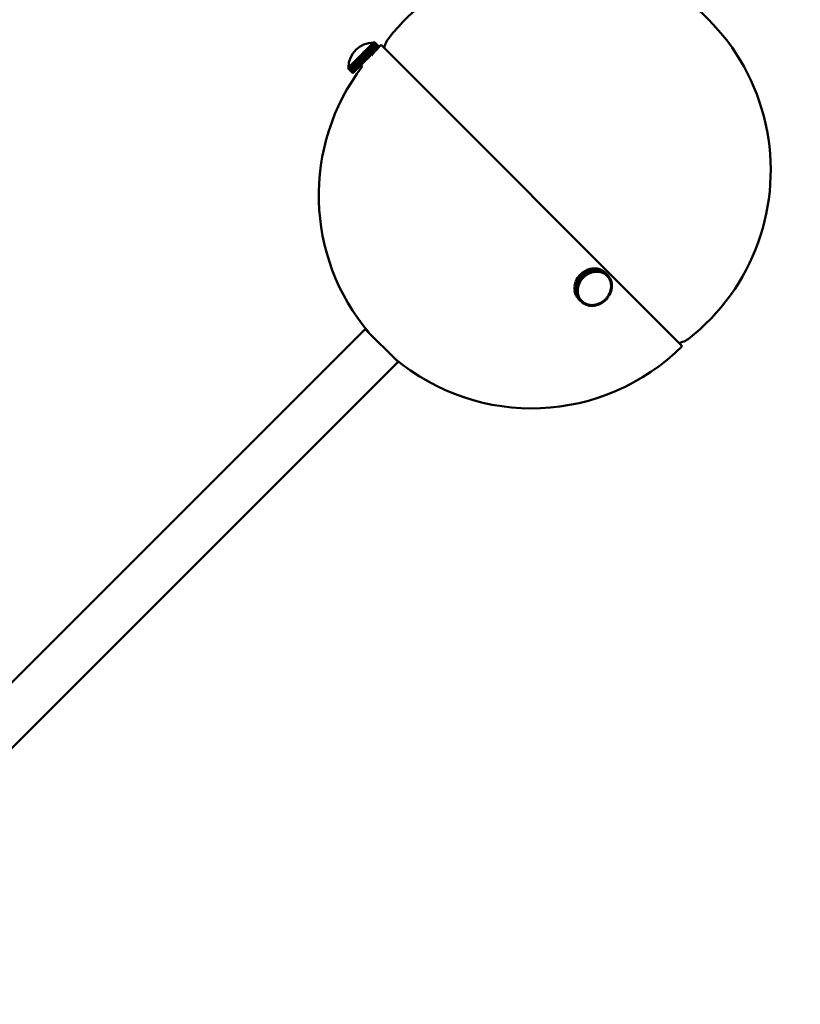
# Model space of a CAD drawing. Header units: millimetres. Extents: x 381 to 3103, y 17 to 2472.
# Tile 14 of 36: x 1024 to 1243, y 789 to 1066. Entities that reach past the tile are written whole.
import ezdxf

# ---------------------------------------------------------------- set-up
doc = ezdxf.new("R2010")
doc.units = ezdxf.units.MM
doc.header["$LTSCALE"] = 12
doc.layers.add('Widoczne (ISO)', color=7, linetype='Continuous', lineweight=50)
doc.layers.add('Wymiar (ISO)', color=7, linetype='Continuous', lineweight=18)
doc.styles.add('Tekst notatki (ISO)', font='tahoma.ttf')
doc.dimstyles.new('Domyślne (ISO)', dxfattribs={"dimscale": 12, "dimtxt": 3, "dimasz": 3, "dimexe": 3.175, "dimexo": 0, "dimgap": 0.762, "dimtad": 1, "dimdec": 1, "dimlfac": 0.03937, "dimrnd": 1e-08, "dimzin": 0, "dimdsep": 46, "dimtxsty": 'Tekst notatki (ISO)', "dimblk": 'Filled-1', "dimcen": 0.09, "dimdle": 10, "dimse1": 1, "dimse2": 1, "dimclrd": 256, "dimclre": 256, "dimclrt": 256, "dimadec": 0, "dimazin": 0, "dimtfac": 0.666667, "dimtmove": 0, "dimatfit": 3, "dimfxl": 1, "dimtolj": 1, "dimlwd": 15, "dimlwe": 15, "dimarcsym": 0})

# ---------------------------------------------------------------- blocks, each defined once
blk = doc.blocks.new('Filled-1')
at = {"color": 0}
for p, q in [((0, 0), (-1, 0.25)), ((-1, 0.25), (-1, -0.25)), ((-1, 0), (0, 0)), ((-1, -0.25), (0, 0))]:
    blk.add_line(p, q, dxfattribs=at)
at = {"color": 0, "flags": 128}
blk.add_lwpolyline([(-1, -0.25), (0, 0), (-1, 0.25), (-1, -0.25)], dxfattribs=at)
at = {"color": 0}
blk.add_solid([(-1, -0.25), (0, 0), (-1, 0.25), (-1, -0.25)], dxfattribs=at)
blk = doc.blocks.new('*D9')
at = {"layer": 'Defpoints', "color": 0, "transparency": 16777216}
for p in [(925.71, 1346.51), (1573.16, 1346.51), (870.71, 230.38)]:
    blk.add_point(p, dxfattribs=at)
at = {"layer": 'Wymiar (ISO)', "lineweight": 15, "transparency": 16777216}
blk.add_line((1573.16, 266.38), (1573.16, 1310.51), dxfattribs=at)
at = {"layer": 'Wymiar (ISO)', "lineweight": 15, "transparency": 16777216, "xscale": 36, "yscale": 36, "zscale": 36}
for p, rotation in [((1573.16, 1346.51), 90), ((1573.16, 230.38), 270)]:
    blk.add_blockref('Filled-1', p, dxfattribs=dict(at, rotation=rotation))
at = {"layer": 'Wymiar (ISO)', "lineweight": 18, "transparency": 16777216, "insert": (1465.84, 689.34), "char_height": 36, "attachment_point": 1, "rotation": 90, "style": 'Tekst notatki (ISO)'}
blk.add_mtext('\\A1;43.9\\P1116 mm', dxfattribs=at)
blk = doc.blocks.new('*D10')
at = {"layer": 'Defpoints', "color": 0, "transparency": 16777216}
for p in [(925.71, 1496.51), (1573.16, 1496.51), (870.71, 230.38)]:
    blk.add_point(p, dxfattribs=at)
at = {"layer": 'Wymiar (ISO)', "lineweight": 15, "transparency": 16777216}
for p, q in [((1573.16, 1496.51), (1573.16, 1749)), ((1573.16, 266.38), (1573.16, 1460.51))]:
    blk.add_line(p, q, dxfattribs=at)
at = {"layer": 'Wymiar (ISO)', "lineweight": 15, "transparency": 16777216, "xscale": 36, "yscale": 36, "zscale": 36}
for p, rotation in [((1573.16, 1496.51), 90), ((1573.16, 230.38), 270)]:
    blk.add_blockref('Filled-1', p, dxfattribs=dict(at, rotation=rotation))
at = {"layer": 'Wymiar (ISO)', "lineweight": 18, "transparency": 16777216, "insert": (1465.7, 1541.65), "char_height": 36, "attachment_point": 1, "rotation": 90, "style": 'Tekst notatki (ISO)'}
blk.add_mtext('\\A1;49.8\\P1266 mm', dxfattribs=at)
blk = doc.blocks.new('*D11')
at = {"layer": 'Defpoints', "color": 0, "transparency": 16777216}
for p in [(925.71, 1796.51), (1573.16, 1796.51), (870.71, 230.38)]:
    blk.add_point(p, dxfattribs=at)
at = {"layer": 'Wymiar (ISO)', "lineweight": 15, "transparency": 16777216}
for p, q in [((1573.16, 1796.51), (1573.16, 2049)), ((1573.16, 266.38), (1573.16, 1760.51))]:
    blk.add_line(p, q, dxfattribs=at)
at = {"layer": 'Wymiar (ISO)', "lineweight": 15, "transparency": 16777216, "xscale": 36, "yscale": 36, "zscale": 36}
for p, rotation in [((1573.16, 1796.51), 90), ((1573.16, 230.38), 270)]:
    blk.add_blockref('Filled-1', p, dxfattribs=dict(at, rotation=rotation))
at = {"layer": 'Wymiar (ISO)', "lineweight": 18, "transparency": 16777216, "insert": (1465.92, 1841.65), "char_height": 36, "attachment_point": 1, "rotation": 90, "style": 'Tekst notatki (ISO)'}
blk.add_mtext('\\A1;61.7\\P1566 mm', dxfattribs=at)
blk = doc.blocks.new('*D12')
at = {"layer": 'Defpoints', "color": 0, "transparency": 16777216}
for p in [(925.71, 2246.01), (1573.16, 2246.01), (870.71, 230.38)]:
    blk.add_point(p, dxfattribs=at)
at = {"layer": 'Wymiar (ISO)', "lineweight": 15, "transparency": 16777216}
blk.add_line((1573.16, 266.38), (1573.16, 2210.01), dxfattribs=at)
at = {"layer": 'Wymiar (ISO)', "lineweight": 15, "transparency": 16777216, "xscale": 36, "yscale": 36, "zscale": 36}
for p, rotation in [((1573.16, 2246.01), 90), ((1573.16, 230.38), 270)]:
    blk.add_blockref('Filled-1', p, dxfattribs=dict(at, rotation=rotation))
at = {"layer": 'Wymiar (ISO)', "lineweight": 18, "transparency": 16777216, "insert": (1465.79, 2138.24), "char_height": 36, "attachment_point": 1, "rotation": 90, "style": 'Tekst notatki (ISO)'}
blk.add_mtext('\\A1;79.4\\P2016 mm', dxfattribs=at)

msp = doc.modelspace()

# ---------------------------------------------------------------- linework, layer by layer
at = {"layer": 'Widoczne (ISO)'}
for p, q in [((1122.06, 1058.4), (1121.81, 1058.15)), ((1122.06, 1058.4), (1122.09, 1058.42)), ((1123.48, 1056.98), (1122.06, 1058.4)), ((1122.31, 1058.64), (1122.09, 1058.42)), ((1122.09, 1058.42), (1123.5, 1057.01)), ((1122.31, 1058.64), (1122.33, 1058.66)), ((1123.72, 1057.23), (1122.31, 1058.64)), ((1122.52, 1058.86), (1122.33, 1058.66)), ((1122.33, 1058.66), (1123.75, 1057.25)), ((1122.52, 1058.86), (1122.54, 1058.87)), ((1123.94, 1057.44), (1122.52, 1058.86)), ((1122.7, 1059.04), (1122.54, 1058.87)), ((1122.54, 1058.87), (1123.96, 1057.46)), ((1122.7, 1059.04), (1122.72, 1059.05)), ((1124.12, 1057.62), (1122.7, 1059.04)), ((1122.84, 1059.18), (1122.72, 1059.05)), ((1122.72, 1059.05), (1124.13, 1057.64)), ((1122.84, 1059.18), (1122.86, 1059.19)), ((1124.26, 1057.76), (1122.84, 1059.18)), ((1122.95, 1059.28), (1122.86, 1059.19)), ((1122.86, 1059.19), (1124.27, 1057.77)), ((1123.01, 1059.34), (1122.95, 1059.29)), ((1122.95, 1059.29), (1124.37, 1057.87)), ((1122.95, 1059.28), (1122.95, 1059.29)), ((1124.36, 1057.87), (1122.95, 1059.28)), ((1123.03, 1059.37), (1123.01, 1059.35)), ((1123.01, 1059.35), (1124.43, 1057.93)), ((1123.01, 1059.34), (1123.01, 1059.35)), ((1124.42, 1057.93), (1123.01, 1059.34)), ((1124.45, 1057.95), (1123.03, 1059.37)), ((1123.03, 1059.37), (1124.45, 1057.95)), ((1123.03, 1059.37), (1123.03, 1059.37)), ((1209.47, 973.98), (1124.97, 1058.48)), ((1125.82, 1057.63), (1126.11, 1058.57)), ((1119.29, 1055.63), (1118.94, 1055.27)), ((1119.3, 1055.64), (1119.29, 1055.63)), ((1120.71, 1054.21), (1119.29, 1055.63)), ((1119.3, 1055.64), (1119.32, 1055.65)), ((1120.72, 1054.22), (1119.3, 1055.64)), ((1119.32, 1055.65), (1119.33, 1055.66)), ((1119.32, 1055.65), (1120.73, 1054.24)), ((1119.68, 1056.02), (1119.33, 1055.66)), ((1119.33, 1055.66), (1120.74, 1054.25)), ((1121.1, 1054.6), (1119.68, 1056.02)), ((1119.68, 1056.02), (1119.69, 1056.02)), ((1119.69, 1056.02), (1119.72, 1056.05)), ((1119.69, 1056.02), (1121.1, 1054.61)), ((1120.07, 1056.4), (1119.72, 1056.05)), ((1119.72, 1056.05), (1121.13, 1054.64)), ((1120.07, 1056.4), (1120.1, 1056.43)), ((1121.48, 1054.99), (1120.07, 1056.4)), ((1120.44, 1056.78), (1120.1, 1056.43)), ((1120.1, 1056.43), (1121.52, 1055.02)), ((1120.44, 1056.78), (1120.48, 1056.81)), ((1121.86, 1055.36), (1120.44, 1056.78)), ((1120.81, 1057.14), (1120.48, 1056.81)), ((1120.48, 1056.81), (1121.89, 1055.4)), ((1120.81, 1057.14), (1120.84, 1057.17)), ((1122.22, 1055.73), (1120.81, 1057.14)), ((1121.16, 1057.49), (1120.84, 1057.17)), ((1120.84, 1057.17), (1122.25, 1055.76)), ((1121.16, 1057.49), (1121.19, 1057.52)), ((1122.57, 1056.07), (1121.16, 1057.49)), ((1121.48, 1057.82), (1121.19, 1057.52)), ((1121.19, 1057.52), (1122.6, 1056.1)), ((1121.48, 1057.82), (1121.51, 1057.84)), ((1122.9, 1056.4), (1121.48, 1057.82)), ((1121.79, 1058.12), (1121.51, 1057.84)), ((1121.51, 1057.84), (1122.93, 1056.43)), ((1121.79, 1058.12), (1121.81, 1058.15)), ((1123.2, 1056.71), (1121.79, 1058.12)), ((1121.81, 1058.15), (1123.23, 1056.73)), ((1121.89, 1055.4), (1122.22, 1055.73)), ((1122.14, 1055.65), (1122.24, 1055.55)), ((1122.22, 1055.73), (1122.25, 1055.76)), ((1122.25, 1055.76), (1122.57, 1056.07)), ((1122.57, 1056.07), (1122.6, 1056.1)), ((1122.6, 1056.1), (1122.9, 1056.4)), ((1122.9, 1056.4), (1122.93, 1056.43)), ((1122.93, 1056.43), (1123.2, 1056.71)), ((1123.2, 1056.71), (1123.23, 1056.73)), ((1123.23, 1056.73), (1123.48, 1056.98)), ((1123.48, 1056.98), (1123.5, 1057.01)), ((1123.5, 1057.01), (1123.72, 1057.23)), ((1123.72, 1057.23), (1123.75, 1057.25)), ((1123.75, 1057.25), (1123.94, 1057.44)), ((1123.94, 1057.44), (1123.96, 1057.46)), ((1123.96, 1057.46), (1124.12, 1057.62)), ((1124.12, 1057.62), (1124.13, 1057.64)), ((1124.13, 1057.64), (1124.26, 1057.76)), ((1124.26, 1057.76), (1124.27, 1057.77)), ((1124.27, 1057.77), (1124.36, 1057.87)), ((1124.36, 1057.87), (1124.37, 1057.87)), ((1124.37, 1057.87), (1124.42, 1057.93)), ((1124.42, 1057.93), (1124.43, 1057.93)), ((1124.43, 1057.93), (1124.45, 1057.95)), ((1124.45, 1057.95), (1124.45, 1057.95)), ((1116.54, 1052.87), (1116.32, 1052.65)), ((1116.56, 1052.9), (1116.54, 1052.87)), ((1117.95, 1051.46), (1116.54, 1052.87)), ((1116.81, 1053.15), (1116.56, 1052.9)), ((1116.56, 1052.9), (1117.98, 1051.48)), ((1116.84, 1053.17), (1116.81, 1053.15)), ((1118.23, 1051.73), (1116.81, 1053.15)), ((1117.11, 1053.45), (1116.84, 1053.17)), ((1116.84, 1053.17), (1118.25, 1051.76)), ((1117.14, 1053.48), (1117.11, 1053.45)), ((1118.53, 1052.03), (1117.11, 1053.45)), ((1117.44, 1053.77), (1117.14, 1053.48)), ((1117.14, 1053.48), (1118.56, 1052.06)), ((1117.47, 1053.8), (1117.44, 1053.77)), ((1118.85, 1052.36), (1117.44, 1053.77)), ((1117.78, 1054.12), (1117.47, 1053.8)), ((1117.47, 1053.8), (1118.88, 1052.39)), ((1117.82, 1054.15), (1117.78, 1054.12)), ((1119.2, 1052.7), (1117.78, 1054.12)), ((1118.15, 1054.48), (1117.82, 1054.15)), ((1117.82, 1054.15), (1119.23, 1052.74)), ((1118.18, 1054.51), (1118.15, 1054.48)), ((1119.56, 1053.07), (1118.15, 1054.48)), ((1118.52, 1054.85), (1118.18, 1054.51)), ((1118.18, 1054.51), (1119.59, 1053.1)), ((1118.56, 1054.89), (1118.52, 1054.85)), ((1119.94, 1053.44), (1118.52, 1054.85)), ((1118.91, 1055.24), (1118.56, 1054.89)), ((1118.56, 1054.89), (1119.97, 1053.48)), ((1118.93, 1055.27), (1118.91, 1055.24)), ((1120.32, 1053.82), (1118.91, 1055.24)), ((1120.35, 1053.85), (1118.93, 1055.27)), ((1118.93, 1055.27), (1118.94, 1055.27)), ((1118.94, 1055.27), (1120.36, 1053.86)), ((1119.23, 1052.74), (1119.56, 1053.07)), ((1119.59, 1053.1), (1119.56, 1053.07)), ((1119.59, 1053.1), (1119.94, 1053.44)), ((1119.97, 1053.48), (1119.94, 1053.44)), ((1119.97, 1053.48), (1120.32, 1053.82)), ((1120.35, 1053.85), (1120.32, 1053.82)), ((1120.35, 1053.85), (1120.36, 1053.86)), ((1120.36, 1053.86), (1120.71, 1054.21)), ((1120.72, 1054.22), (1120.71, 1054.21)), ((1120.72, 1054.22), (1120.73, 1054.24)), ((1120.73, 1054.24), (1120.74, 1054.25)), ((1120.74, 1054.25), (1121.1, 1054.6)), ((1121.1, 1054.61), (1121.13, 1054.64)), ((1121.1, 1054.6), (1121.1, 1054.61)), ((1121.13, 1054.64), (1121.48, 1054.99)), ((1121.48, 1054.99), (1121.52, 1055.02)), ((1121.52, 1055.02), (1121.86, 1055.36)), ((1121.86, 1055.36), (1121.89, 1055.4)), ((1115.62, 1051.95), (1115.6, 1051.93)), ((1115.6, 1051.93), (1117.01, 1050.52)), ((1115.68, 1052.01), (1115.62, 1051.95)), ((1115.62, 1051.95), (1115.62, 1051.95)), ((1117.03, 1050.54), (1115.62, 1051.95)), ((1115.62, 1051.95), (1117.04, 1050.54)), ((1115.78, 1052.11), (1115.68, 1052.02)), ((1115.68, 1052.02), (1115.68, 1052.01)), ((1115.68, 1052.02), (1117.1, 1050.6)), ((1117.09, 1050.6), (1115.68, 1052.01)), ((1115.79, 1052.12), (1115.78, 1052.11)), ((1117.19, 1050.69), (1115.78, 1052.11)), ((1115.91, 1052.25), (1115.79, 1052.12)), ((1115.79, 1052.12), (1117.2, 1050.7)), ((1115.93, 1052.26), (1115.91, 1052.25)), ((1117.33, 1050.83), (1115.91, 1052.25)), ((1116.09, 1052.42), (1115.93, 1052.26)), ((1115.93, 1052.26), (1117.34, 1050.85)), ((1116.1, 1052.44), (1116.09, 1052.42)), ((1117.5, 1051.01), (1116.09, 1052.42)), ((1116.3, 1052.63), (1116.1, 1052.44)), ((1116.1, 1052.44), (1117.52, 1051.02)), ((1116.32, 1052.65), (1116.3, 1052.63)), ((1117.71, 1051.22), (1116.3, 1052.63)), ((1116.32, 1052.65), (1117.73, 1051.24)), ((1117.01, 1050.52), (1117.03, 1050.54)), ((1117.04, 1050.54), (1117.03, 1050.54)), ((1117.04, 1050.54), (1117.09, 1050.6)), ((1117.1, 1050.6), (1117.09, 1050.6)), ((1117.1, 1050.6), (1117.19, 1050.69)), ((1117.2, 1050.7), (1117.19, 1050.69)), ((1117.2, 1050.7), (1117.33, 1050.83)), ((1117.34, 1050.85), (1117.33, 1050.83)), ((1117.34, 1050.85), (1117.5, 1051.01)), ((1117.52, 1051.02), (1117.5, 1051.01)), ((1117.52, 1051.02), (1117.71, 1051.22)), ((1117.73, 1051.24), (1117.71, 1051.22)), ((1117.73, 1051.24), (1117.95, 1051.46)), ((1117.98, 1051.48), (1117.95, 1051.46)), ((1117.98, 1051.48), (1118.23, 1051.73)), ((1118.25, 1051.76), (1118.23, 1051.73)), ((1118.25, 1051.76), (1118.53, 1052.03)), ((1118.56, 1052.06), (1118.53, 1052.03)), ((1118.56, 1052.06), (1118.85, 1052.36)), ((1118.88, 1052.39), (1118.85, 1052.36)), ((1118.88, 1052.39), (1119.2, 1052.7)), ((1119.23, 1052.74), (1119.2, 1052.7)), ((1119.32, 1052.82), (1119.7, 1052.44)), ((1182.03, 994.98), (1181.62, 994.7)), ((1182.74, 994.27), (1182.03, 994.98)), ((1182.51, 995.24), (1182.08, 995)), ((1182.08, 995), (1182.78, 994.3)), ((1182.13, 994.88), (1182.08, 995)), ((1183.22, 994.53), (1182.51, 995.24)), ((1183, 995.45), (1182.55, 995.26)), ((1182.55, 995.26), (1183.26, 994.55)), ((1182.58, 995.16), (1182.55, 995.26)), ((1183.71, 994.74), (1183, 995.45)), ((1183.51, 995.61), (1183.05, 995.46)), ((1183.05, 995.46), (1183.76, 994.76)), ((1183.06, 995.39), (1183.05, 995.46)), ((1184.22, 994.9), (1183.51, 995.61)), ((1184.03, 995.71), (1183.56, 995.62)), ((1183.56, 995.62), (1184.27, 994.91)), ((1183.56, 995.56), (1183.56, 995.62)), ((1183.76, 994.76), (1184.22, 994.9)), ((1184.73, 995.01), (1184.03, 995.71)), ((1184.54, 995.77), (1184.07, 995.72)), ((1184.07, 995.72), (1184.78, 995.01)), ((1184.07, 995.67), (1184.07, 995.72)), ((1184.26, 994.68), (1184.22, 994.9)), ((1184.27, 994.91), (1184.73, 995.01)), ((1184.28, 994.68), (1184.27, 994.91)), ((1185.25, 995.06), (1184.54, 995.77)), ((1184.58, 995.73), (1184.59, 995.77)), ((1184.59, 995.77), (1185.29, 995.06)), ((1185.05, 995.77), (1184.59, 995.77)), ((1184.75, 994.78), (1184.73, 995.01)), ((1184.75, 994.81), (1184.77, 994.78)), ((1184.77, 994.78), (1184.78, 995.01)), ((1184.77, 994.78), (1185, 994.81)), ((1184.78, 995.01), (1185.25, 995.06)), ((1185, 994.81), (1185.24, 994.83)), ((1185.76, 995.06), (1185.05, 995.77)), ((1185.09, 995.77), (1185.8, 995.06)), ((1185.09, 995.73), (1185.09, 995.77)), ((1185.55, 995.72), (1185.09, 995.77)), ((1185.24, 994.83), (1185.25, 995.06)), ((1185.24, 994.85), (1185.26, 994.83)), ((1185.26, 994.83), (1185.29, 995.06)), ((1185.26, 994.83), (1185.49, 994.83)), ((1185.29, 995.06), (1185.76, 995.06)), ((1185.49, 994.83), (1185.72, 994.83)), ((1186.26, 995.01), (1185.55, 995.72)), ((1185.58, 995.68), (1185.59, 995.71)), ((1185.59, 995.71), (1186.3, 995)), ((1186.03, 995.61), (1185.59, 995.71)), ((1185.72, 994.83), (1185.76, 995.06)), ((1185.72, 994.85), (1185.74, 994.83)), ((1185.74, 994.83), (1185.8, 995.06)), ((1185.74, 994.83), (1185.97, 994.8)), ((1185.8, 995.06), (1186.26, 995.01)), ((1185.97, 994.8), (1186.2, 994.78)), ((1186.74, 994.91), (1186.03, 995.61)), ((1186.06, 995.58), (1186.07, 995.6)), ((1186.07, 995.6), (1186.78, 994.89)), ((1186.49, 995.46), (1186.07, 995.6)), ((1186.2, 994.78), (1186.26, 995.01)), ((1186.22, 994.78), (1186.3, 995)), ((1186.3, 995), (1186.74, 994.91)), ((1187.2, 994.75), (1186.49, 995.46)), ((1186.53, 995.44), (1187.24, 994.73)), ((1186.53, 995.42), (1186.53, 995.44)), ((1186.93, 995.25), (1186.53, 995.44)), ((1186.66, 994.68), (1186.74, 994.91)), ((1186.68, 994.67), (1186.78, 994.89)), ((1186.78, 994.89), (1187.2, 994.75)), ((1187.64, 994.54), (1186.93, 995.25)), ((1186.96, 995.22), (1186.97, 995.23)), ((1186.97, 995.23), (1187.68, 994.52)), ((1187.33, 994.99), (1186.97, 995.23)), ((1188.04, 994.28), (1187.33, 994.99)), ((1187.37, 994.97), (1188.08, 994.26)), ((1187.37, 994.96), (1187.37, 994.97)), ((1187.7, 994.69), (1187.37, 994.97)), ((1179.58, 992.12), (1179.42, 991.66)), ((1179.66, 992.1), (1179.58, 992.12)), ((1180.29, 991.41), (1179.58, 992.12)), ((1179.81, 992.61), (1179.6, 992.17)), ((1179.6, 992.17), (1180.31, 991.46)), ((1179.91, 992.58), (1179.81, 992.61)), ((1180.51, 991.9), (1179.81, 992.61)), ((1180.08, 993.08), (1179.83, 992.65)), ((1179.83, 992.65), (1180.54, 991.95)), ((1180.21, 993.02), (1180.08, 993.08)), ((1180.79, 992.37), (1180.08, 993.08)), ((1180.4, 993.53), (1180.11, 993.12)), ((1180.11, 993.12), (1180.82, 992.42)), ((1180.58, 993.41), (1180.4, 993.53)), ((1181.11, 992.82), (1180.4, 993.53)), ((1180.76, 993.94), (1180.43, 993.57)), ((1180.43, 993.57), (1181.14, 992.86)), ((1180.54, 991.95), (1180.79, 992.37)), ((1181.29, 992.7), (1180.58, 993.41)), ((1180.74, 991.85), (1180.86, 992.07)), ((1180.92, 993.81), (1180.76, 993.94)), ((1181.46, 993.24), (1180.76, 993.94)), ((1181.15, 994.33), (1180.79, 993.98)), ((1180.79, 993.98), (1181.5, 993.27)), ((1180.94, 993.82), (1180.79, 993.98)), ((1180.99, 992.28), (1180.79, 992.37)), ((1180.82, 992.42), (1181.11, 992.82)), ((1181, 992.3), (1180.82, 992.42)), ((1180.86, 992.07), (1180.99, 992.28)), ((1180.99, 992.28), (1180.91, 992.36)), ((1181.63, 993.1), (1180.92, 993.81)), ((1180.94, 993.82), (1181.65, 993.12)), ((1181, 992.3), (1181.14, 992.5)), ((1181.29, 992.7), (1181.11, 992.82)), ((1181.14, 992.86), (1181.46, 993.24)), ((1181.3, 992.72), (1181.14, 992.86)), ((1181.14, 992.5), (1181.29, 992.7)), ((1181.86, 993.62), (1181.15, 994.33)), ((1181.58, 994.67), (1181.19, 994.36)), ((1181.19, 994.36), (1181.9, 993.65)), ((1181.32, 994.19), (1181.19, 994.36)), ((1181.3, 992.72), (1181.47, 992.91)), ((1181.32, 994.19), (1182.03, 993.48)), ((1181.63, 993.1), (1181.46, 993.24)), ((1181.47, 992.91), (1181.63, 993.1)), ((1181.5, 993.27), (1181.86, 993.62)), ((1181.65, 993.12), (1181.5, 993.27)), ((1182.28, 993.97), (1181.58, 994.67)), ((1181.62, 994.7), (1182.33, 994)), ((1181.71, 994.54), (1181.62, 994.7)), ((1181.65, 993.12), (1181.83, 993.29)), ((1181.83, 993.29), (1182.01, 993.46)), ((1182.01, 993.46), (1181.86, 993.62)), ((1181.9, 993.65), (1182.28, 993.97)), ((1182.03, 993.48), (1181.9, 993.65)), ((1182.03, 993.48), (1182.22, 993.64)), ((1182.22, 993.64), (1182.41, 993.79)), ((1182.41, 993.79), (1182.28, 993.97)), ((1182.32, 993.92), (1182.43, 993.81)), ((1182.33, 994), (1182.74, 994.27)), ((1182.43, 993.81), (1182.33, 994)), ((1182.43, 993.81), (1182.64, 993.94)), ((1182.64, 993.94), (1182.85, 994.08)), ((1182.85, 994.08), (1182.74, 994.27)), ((1182.78, 994.3), (1183.22, 994.53)), ((1182.87, 994.09), (1182.78, 994.3)), ((1182.8, 994.16), (1182.87, 994.09)), ((1182.87, 994.09), (1183.09, 994.21)), ((1183.09, 994.21), (1183.3, 994.33)), ((1183.3, 994.33), (1183.22, 994.53)), ((1183.26, 994.55), (1183.71, 994.74)), ((1183.32, 994.34), (1183.26, 994.55)), ((1183.28, 994.38), (1183.32, 994.34)), ((1183.32, 994.34), (1183.55, 994.43)), ((1183.55, 994.43), (1183.77, 994.53)), ((1183.77, 994.53), (1183.71, 994.74)), ((1183.8, 994.53), (1183.76, 994.76)), ((1183.76, 994.57), (1183.8, 994.53)), ((1183.8, 994.53), (1184.03, 994.6)), ((1184.03, 994.6), (1184.26, 994.68)), ((1184.25, 994.71), (1184.28, 994.68)), ((1184.28, 994.68), (1184.51, 994.73)), ((1184.51, 994.73), (1184.75, 994.78)), ((1186.2, 994.79), (1186.22, 994.78)), ((1186.22, 994.78), (1186.44, 994.73)), ((1186.44, 994.73), (1186.66, 994.68)), ((1186.66, 994.69), (1186.68, 994.67)), ((1186.68, 994.67), (1186.89, 994.6)), ((1186.89, 994.6), (1187.1, 994.53)), ((1187.1, 994.53), (1187.2, 994.75)), ((1187.1, 994.53), (1187.12, 994.52)), ((1187.12, 994.52), (1187.24, 994.73)), ((1187.12, 994.52), (1187.31, 994.42)), ((1187.24, 994.73), (1187.64, 994.54)), ((1187.31, 994.42), (1187.51, 994.33)), ((1187.51, 994.33), (1187.64, 994.54)), ((1187.51, 994.33), (1187.53, 994.32)), ((1187.53, 994.32), (1187.68, 994.52)), ((1187.53, 994.32), (1187.71, 994.2)), ((1187.68, 994.52), (1188.04, 994.28)), ((1188.41, 993.98), (1187.7, 994.69)), ((1187.71, 994.2), (1187.9, 994.08)), ((1187.74, 994.66), (1188.44, 993.95)), ((1187.74, 994.66), (1187.74, 994.66)), ((1187.9, 994.08), (1188.04, 994.28)), ((1187.9, 994.08), (1187.91, 994.07)), ((1187.91, 994.07), (1188.08, 994.26)), ((1187.91, 994.07), (1188.08, 993.93)), ((1188.08, 994.26), (1188.41, 993.98)), ((1188.08, 993.93), (1188.25, 993.79)), ((1188.35, 993.69), (1188.22, 993.82)), ((1188.25, 993.79), (1188.41, 993.98)), ((1188.25, 993.79), (1188.26, 993.78)), ((1188.26, 993.78), (1188.44, 993.95)), ((1188.26, 993.78), (1188.41, 993.62)), ((1188.41, 993.62), (1188.56, 993.47)), ((1188.44, 993.95), (1188.74, 993.64)), ((1188.56, 993.47), (1188.5, 993.53)), ((1188.52, 993.51), (1188.58, 993.45)), ((1188.56, 993.47), (1188.74, 993.64)), ((1188.58, 993.45), (1188.77, 993.61)), ((1188.58, 993.45), (1188.71, 993.28)), ((1188.71, 993.28), (1188.83, 993.1)), ((1188.74, 993.64), (1188.77, 993.61)), ((1188.77, 993.61), (1189.03, 993.26)), ((1188.83, 993.1), (1188.81, 993.12)), ((1188.82, 993.11), (1188.85, 993.08)), ((1188.83, 993.1), (1189.03, 993.26)), ((1188.85, 993.08), (1189.05, 993.22)), ((1188.85, 993.08), (1188.95, 992.89)), ((1188.95, 992.89), (1189.06, 992.7)), ((1189.02, 993.25), (1189.05, 993.22)), ((1189.05, 993.22), (1189.27, 992.84)), ((1189.06, 992.7), (1189.05, 992.72)), ((1189.06, 992.7), (1189.27, 992.84)), ((1189.06, 992.7), (1189.07, 992.69)), ((1189.07, 992.69), (1189.29, 992.8)), ((1189.07, 992.69), (1189.16, 992.48)), ((1189.16, 992.48), (1189.25, 992.28)), ((1189.25, 992.28), (1189.24, 992.29)), ((1189.24, 992.27), (1189.25, 992.26)), ((1189.25, 992.28), (1189.46, 992.4)), ((1189.25, 992.26), (1189.48, 992.35)), ((1189.25, 992.26), (1189.32, 992.05)), ((1189.26, 992.83), (1189.29, 992.8)), ((1189.29, 992.8), (1189.46, 992.4)), ((1189.32, 992.05), (1189.38, 991.83)), ((1189.45, 992.39), (1189.48, 992.35)), ((1189.48, 992.35), (1189.6, 991.93)), ((1179.21, 990.59), (1179.19, 990.13)), ((1179.19, 990.13), (1179.9, 989.42)), ((1179.23, 990.09), (1179.19, 990.08)), ((1179.19, 990.08), (1179.22, 989.62)), ((1179.9, 989.37), (1179.19, 990.08)), ((1179.28, 991.11), (1179.21, 990.64)), ((1179.21, 990.64), (1179.92, 989.93)), ((1179.25, 990.6), (1179.21, 990.59)), ((1179.91, 989.88), (1179.21, 990.59)), ((1179.22, 989.62), (1179.93, 988.91)), ((1179.26, 989.59), (1179.22, 989.58)), ((1179.22, 989.58), (1179.3, 989.13)), ((1179.93, 988.87), (1179.22, 989.58)), ((1179.34, 991.11), (1179.28, 991.11)), ((1179.99, 990.4), (1179.28, 991.11)), ((1179.41, 991.62), (1179.29, 991.15)), ((1179.29, 991.15), (1180, 990.45)), ((1179.47, 991.61), (1179.41, 991.62)), ((1180.11, 990.91), (1179.41, 991.62)), ((1179.42, 991.66), (1180.13, 990.96)), ((1179.9, 989.42), (1179.91, 989.88)), ((1180.13, 989.44), (1179.9, 989.42)), ((1180.13, 989.42), (1179.9, 989.37)), ((1179.93, 988.91), (1179.9, 989.37)), ((1180.15, 989.91), (1179.91, 989.88)), ((1179.92, 989.93), (1179.99, 990.4)), ((1180.15, 989.93), (1179.92, 989.93)), ((1180.22, 990.4), (1179.99, 990.4)), ((1180, 990.45), (1180.11, 990.91)), ((1180.22, 990.42), (1180, 990.45)), ((1180.34, 990.89), (1180.11, 990.91)), ((1180.13, 989.42), (1180.11, 989.44)), ((1180.13, 990.96), (1180.29, 991.41)), ((1180.35, 990.91), (1180.13, 990.96)), ((1180.15, 989.91), (1180.13, 989.93)), ((1180.13, 989.44), (1180.14, 989.67)), ((1180.14, 989.19), (1180.13, 989.42)), ((1180.14, 989.67), (1180.15, 989.91)), ((1180.15, 989.93), (1180.18, 990.16)), ((1180.18, 990.16), (1180.22, 990.4)), ((1180.22, 990.4), (1180.19, 990.42)), ((1180.22, 990.42), (1180.28, 990.65)), ((1180.28, 990.65), (1180.34, 990.89)), ((1180.51, 991.36), (1180.29, 991.41)), ((1180.31, 991.46), (1180.51, 991.9)), ((1180.52, 991.39), (1180.31, 991.46)), ((1180.34, 990.89), (1180.31, 990.92)), ((1180.35, 990.91), (1180.43, 991.14)), ((1180.43, 991.14), (1180.51, 991.36)), ((1180.51, 991.36), (1180.47, 991.4)), ((1180.72, 991.83), (1180.51, 991.9)), ((1180.52, 991.39), (1180.62, 991.61)), ((1180.74, 991.85), (1180.54, 991.95)), ((1180.62, 991.61), (1180.72, 991.83)), ((1180.72, 991.83), (1180.67, 991.88)), ((1189.28, 989.4), (1189.2, 989.17)), ((1189.27, 989.4), (1189.28, 989.4)), ((1189.29, 989.42), (1189.28, 989.43)), ((1189.28, 989.4), (1189.5, 989.35)), ((1189.34, 989.65), (1189.29, 989.42)), ((1189.29, 989.42), (1189.51, 989.4)), ((1189.4, 989.89), (1189.34, 989.65)), ((1189.5, 989.35), (1189.34, 988.89)), ((1189.38, 991.83), (1189.37, 991.84)), ((1189.38, 991.83), (1189.6, 991.93)), ((1189.38, 991.81), (1189.61, 991.88)), ((1189.38, 991.82), (1189.38, 991.81)), ((1189.38, 991.81), (1189.42, 991.59)), ((1189.41, 989.91), (1189.4, 989.91)), ((1189.4, 989.89), (1189.4, 989.89)), ((1189.4, 989.89), (1189.63, 989.86)), ((1189.44, 990.14), (1189.41, 989.91)), ((1189.41, 989.91), (1189.64, 989.91)), ((1189.42, 991.59), (1189.46, 991.37)), ((1189.47, 990.38), (1189.44, 990.14)), ((1189.44, 989.4), (1189.5, 989.35)), ((1189.46, 991.37), (1189.69, 991.44)), ((1189.46, 991.34), (1189.7, 991.39)), ((1189.46, 991.37), (1189.46, 991.37)), ((1189.46, 991.35), (1189.46, 991.34)), ((1189.46, 991.34), (1189.48, 991.12)), ((1189.48, 990.4), (1189.47, 990.4)), ((1189.47, 990.38), (1189.47, 990.38)), ((1189.47, 990.38), (1189.71, 990.38)), ((1189.48, 991.12), (1189.49, 990.89)), ((1189.49, 990.63), (1189.48, 990.4)), ((1189.48, 990.4), (1189.71, 990.42)), ((1189.49, 990.89), (1189.73, 990.94)), ((1189.49, 990.86), (1189.73, 990.89)), ((1189.49, 990.89), (1189.49, 990.89)), ((1189.49, 990.87), (1189.49, 990.86)), ((1189.49, 990.86), (1189.49, 990.63)), ((1189.63, 989.86), (1189.51, 989.4)), ((1189.58, 991.92), (1189.61, 991.88)), ((1189.58, 989.91), (1189.63, 989.86)), ((1189.61, 991.88), (1189.69, 991.44)), ((1189.71, 990.38), (1189.64, 989.91)), ((1189.66, 991.43), (1189.7, 991.39)), ((1189.66, 990.42), (1189.71, 990.38)), ((1189.69, 990.93), (1189.73, 990.89)), ((1189.7, 991.39), (1189.73, 990.94)), ((1189.73, 990.89), (1189.71, 990.42)), ((1179.3, 989.13), (1180.01, 988.42)), ((1179.34, 989.1), (1179.31, 989.09)), ((1179.31, 989.09), (1179.44, 988.66)), ((1180.02, 988.38), (1179.31, 989.09)), ((1179.44, 988.66), (1180.15, 987.95)), ((1179.47, 988.63), (1179.45, 988.62)), ((1179.45, 988.62), (1179.63, 988.21)), ((1180.16, 987.91), (1179.45, 988.62)), ((1179.63, 988.21), (1180.33, 987.5)), ((1179.66, 988.18), (1179.65, 988.17)), ((1179.65, 988.17), (1179.86, 987.79)), ((1180.35, 987.47), (1179.65, 988.17)), ((1179.86, 987.79), (1180.57, 987.09)), ((1179.89, 987.76), (1180.15, 987.41)), ((1179.89, 987.76), (1179.89, 987.76)), ((1180.6, 987.05), (1179.89, 987.76)), ((1180.16, 988.96), (1179.93, 988.91)), ((1180.16, 988.94), (1179.93, 988.87)), ((1180.01, 988.42), (1179.93, 988.87)), ((1180.24, 988.5), (1180.01, 988.42)), ((1180.25, 988.47), (1180.02, 988.38)), ((1180.15, 987.95), (1180.02, 988.38)), ((1180.16, 988.96), (1180.14, 989.19)), ((1180.16, 988.94), (1180.14, 988.96)), ((1180.37, 988.05), (1180.15, 987.95)), ((1180.15, 987.41), (1180.85, 986.7)), ((1180.2, 988.72), (1180.16, 988.94)), ((1180.38, 988.03), (1180.16, 987.91)), ((1180.33, 987.5), (1180.16, 987.91)), ((1180.18, 987.38), (1180.47, 987.06)), ((1180.18, 987.38), (1180.18, 987.38)), ((1180.88, 986.67), (1180.18, 987.38)), ((1180.24, 988.5), (1180.2, 988.72)), ((1180.25, 988.47), (1180.23, 988.49)), ((1180.31, 988.26), (1180.25, 988.47)), ((1180.37, 988.05), (1180.31, 988.26)), ((1180.55, 987.62), (1180.33, 987.5)), ((1180.56, 987.6), (1180.35, 987.47)), ((1180.57, 987.09), (1180.35, 987.47)), ((1180.38, 988.03), (1180.36, 988.04)), ((1180.47, 987.82), (1180.38, 988.03)), ((1180.55, 987.62), (1180.47, 987.82)), ((1180.47, 987.06), (1181.18, 986.35)), ((1180.56, 987.6), (1180.55, 987.62)), ((1180.67, 987.41), (1180.56, 987.6)), ((1180.78, 987.22), (1180.57, 987.09)), ((1180.79, 987.21), (1180.6, 987.05)), ((1180.85, 986.7), (1180.6, 987.05)), ((1180.78, 987.22), (1180.67, 987.41)), ((1180.79, 987.21), (1180.77, 987.22)), ((1180.92, 987.03), (1180.79, 987.21)), ((1181.05, 986.86), (1180.85, 986.7)), ((1181.06, 986.84), (1180.88, 986.67)), ((1181.18, 986.35), (1180.88, 986.67)), ((1181.05, 986.86), (1180.92, 987.03)), ((1181.06, 986.84), (1181.05, 986.86)), ((1181.21, 986.68), (1181.06, 986.84)), ((1181.36, 986.53), (1181.18, 986.35)), ((1181.36, 986.53), (1181.21, 986.68)), ((1181.38, 986.51), (1181.21, 986.32)), ((1181.28, 986.62), (1181.24, 986.65)), ((1181.38, 986.51), (1181.34, 986.55)), ((1181.54, 986.38), (1181.38, 986.51)), ((1187.4, 986.67), (1187.21, 986.51)), ((1187.21, 986.51), (1187.21, 986.52)), ((1187.21, 986.51), (1187.34, 986.34)), ((1187.73, 986.65), (1187.34, 986.34)), ((1187.6, 986.83), (1187.4, 986.67)), ((1187.6, 986.83), (1187.6, 986.83)), ((1187.6, 986.83), (1187.73, 986.65)), ((1187.62, 986.84), (1187.61, 986.85)), ((1187.77, 986.69), (1187.61, 986.84)), ((1187.8, 987.02), (1187.62, 986.84)), ((1187.62, 986.84), (1187.77, 986.69)), ((1188.13, 987.03), (1187.77, 986.69)), ((1187.98, 987.19), (1187.8, 987.02)), ((1187.97, 987.19), (1187.98, 987.19)), ((1187.98, 987.19), (1188.13, 987.03)), ((1188.16, 987.4), (1187.99, 987.21)), ((1187.99, 987.21), (1187.99, 987.21)), ((1187.99, 987.21), (1188.16, 987.07)), ((1188.32, 987.58), (1188.16, 987.4)), ((1188.49, 987.45), (1188.16, 987.07)), ((1188.32, 987.59), (1188.32, 987.58)), ((1188.32, 987.58), (1188.49, 987.45)), ((1188.33, 987.61), (1188.49, 987.45)), ((1188.34, 987.6), (1188.33, 987.61)), ((1188.48, 987.81), (1188.34, 987.6)), ((1188.34, 987.6), (1188.52, 987.49)), ((1188.63, 988.01), (1188.48, 987.81)), ((1188.81, 987.89), (1188.52, 987.49)), ((1188.62, 988.01), (1188.63, 988.01)), ((1188.64, 988.03), (1188.63, 988.03)), ((1188.63, 988.01), (1188.81, 987.89)), ((1188.76, 988.24), (1188.64, 988.03)), ((1188.64, 988.03), (1188.84, 987.93)), ((1188.7, 988), (1188.81, 987.89)), ((1188.89, 988.46), (1188.76, 988.24)), ((1189.09, 988.36), (1188.84, 987.93)), ((1188.88, 988.46), (1188.89, 988.46)), ((1188.89, 988.46), (1189.09, 988.36)), ((1189, 988.7), (1188.9, 988.48)), ((1188.9, 988.48), (1188.9, 988.48)), ((1188.9, 988.48), (1189.11, 988.4)), ((1189.11, 988.92), (1189, 988.7)), ((1189.01, 988.44), (1189.09, 988.36)), ((1189.1, 988.92), (1189.11, 988.92)), ((1189.12, 988.94), (1189.11, 988.95)), ((1189.11, 988.92), (1189.32, 988.85)), ((1189.32, 988.85), (1189.11, 988.4)), ((1189.2, 989.17), (1189.12, 988.94)), ((1189.12, 988.94), (1189.34, 988.89)), ((1189.25, 988.91), (1189.32, 988.85)), ((1181.21, 986.32), (1181.18, 986.36)), ((1181.55, 986.05), (1181.21, 986.32)), ((1181.71, 986.24), (1181.54, 986.38)), ((1181.71, 986.24), (1181.55, 986.05)), ((1181.58, 986.02), (1181.55, 986.05)), ((1181.73, 986.23), (1181.58, 986.02)), ((1181.95, 985.79), (1181.58, 986.02)), ((1181.68, 986.27), (1181.71, 986.24)), ((1181.73, 986.23), (1181.7, 986.25)), ((1181.91, 986.11), (1181.73, 986.23)), ((1182.09, 985.99), (1181.91, 986.11)), ((1182.09, 985.99), (1181.95, 985.79)), ((1181.99, 985.77), (1181.96, 985.8)), ((1182.11, 985.98), (1181.99, 985.77)), ((1182.38, 985.58), (1181.99, 985.77)), ((1182.08, 986.01), (1182.09, 985.99)), ((1182.11, 985.98), (1182.1, 986)), ((1182.31, 985.88), (1182.11, 985.98)), ((1182.51, 985.79), (1182.31, 985.88)), ((1182.51, 985.79), (1182.38, 985.58)), ((1182.42, 985.56), (1182.39, 985.59)), ((1182.53, 985.78), (1182.42, 985.56)), ((1182.84, 985.41), (1182.42, 985.56)), ((1182.5, 985.8), (1182.51, 985.79)), ((1182.53, 985.78), (1182.52, 985.79)), ((1182.74, 985.71), (1182.53, 985.78)), ((1182.95, 985.64), (1182.74, 985.71)), ((1182.95, 985.64), (1182.84, 985.41)), ((1182.89, 985.4), (1182.85, 985.43)), ((1182.97, 985.63), (1182.89, 985.4)), ((1183.32, 985.3), (1182.89, 985.4)), ((1182.94, 985.64), (1182.95, 985.64)), ((1182.97, 985.63), (1182.96, 985.64)), ((1183.19, 985.58), (1182.97, 985.63)), ((1183.41, 985.53), (1183.19, 985.58)), ((1183.41, 985.53), (1183.32, 985.3)), ((1183.37, 985.3), (1183.33, 985.33)), ((1183.43, 985.53), (1183.37, 985.3)), ((1183.82, 985.25), (1183.37, 985.3)), ((1183.4, 985.54), (1183.41, 985.53)), ((1183.43, 985.53), (1183.42, 985.54)), ((1183.65, 985.5), (1183.43, 985.53)), ((1183.88, 985.48), (1183.65, 985.5)), ((1183.88, 985.48), (1183.82, 985.25)), ((1183.87, 985.24), (1183.83, 985.28)), ((1183.87, 985.48), (1183.88, 985.48)), ((1183.9, 985.48), (1183.87, 985.24)), ((1184.33, 985.24), (1183.87, 985.24)), ((1183.9, 985.48), (1183.9, 985.48)), ((1184.13, 985.48), (1183.9, 985.48)), ((1184.37, 985.48), (1184.13, 985.48)), ((1184.37, 985.48), (1184.33, 985.24)), ((1184.38, 985.24), (1184.34, 985.28)), ((1184.36, 985.48), (1184.37, 985.48)), ((1184.39, 985.48), (1184.38, 985.48)), ((1184.39, 985.48), (1184.38, 985.24)), ((1184.85, 985.29), (1184.38, 985.24)), ((1184.62, 985.5), (1184.39, 985.48)), ((1184.85, 985.52), (1184.62, 985.5)), ((1184.85, 985.53), (1184.85, 985.52)), ((1184.85, 985.52), (1184.85, 985.29)), ((1184.89, 985.3), (1184.85, 985.34)), ((1184.88, 985.53), (1184.87, 985.53)), ((1185.11, 985.58), (1184.88, 985.53)), ((1184.88, 985.53), (1184.89, 985.3)), ((1185.36, 985.4), (1184.89, 985.3)), ((1185.34, 985.62), (1185.11, 985.58)), ((1185.34, 985.63), (1185.34, 985.62)), ((1185.34, 985.62), (1185.36, 985.4)), ((1185.37, 985.63), (1185.36, 985.63)), ((1185.41, 985.41), (1185.36, 985.46)), ((1185.6, 985.7), (1185.37, 985.63)), ((1185.37, 985.63), (1185.41, 985.41)), ((1185.87, 985.55), (1185.41, 985.41)), ((1185.83, 985.77), (1185.6, 985.7)), ((1185.82, 985.78), (1185.83, 985.77)), ((1185.83, 985.77), (1185.87, 985.55)), ((1186.07, 985.88), (1185.85, 985.78)), ((1185.85, 985.78), (1185.85, 985.79)), ((1185.85, 985.78), (1185.91, 985.57)), ((1185.91, 985.57), (1185.85, 985.63)), ((1186.36, 985.76), (1185.91, 985.57)), ((1186.3, 985.97), (1186.07, 985.88)), ((1186.3, 985.98), (1186.3, 985.97)), ((1186.3, 985.97), (1186.36, 985.76)), ((1186.54, 986.1), (1186.32, 985.98)), ((1186.32, 985.98), (1186.32, 985.99)), ((1186.32, 985.98), (1186.41, 985.78)), ((1186.41, 985.78), (1186.34, 985.85)), ((1186.84, 986.01), (1186.41, 985.78)), ((1186.76, 986.21), (1186.54, 986.1)), ((1186.75, 986.22), (1186.76, 986.21)), ((1186.76, 986.21), (1186.84, 986.01)), ((1186.78, 986.23), (1186.77, 986.23)), ((1186.98, 986.36), (1186.78, 986.23)), ((1186.78, 986.23), (1186.88, 986.04)), ((1186.88, 986.04), (1186.79, 986.13)), ((1187.3, 986.31), (1186.88, 986.04)), ((1187.19, 986.5), (1186.98, 986.36)), ((1187.19, 986.5), (1187.19, 986.5)), ((1187.19, 986.5), (1187.3, 986.31)), ((1187.34, 986.34), (1187.21, 986.47)), ((908.39, 766.59), (1120.53, 978.72)), ((1129.72, 969.53), (1120.53, 978.72)), ((1208.63, 974.82), (1209.57, 975.12)), ((917.59, 757.4), (1129.72, 969.53))]:
    msp.add_line(p, q, dxfattribs=at)
for centre, radius, start, end in [((1174.29, 1023.3), 60, 307.8759, 142.1241), ((1123.03, 1051.94), 7.25, 91.3972, 178.6028), ((1167.22, 1016.23), 59.75, 135, 138.8386), ((1130.88, 1057.07), 5, 142.1241, 162.4943), ((1167.22, 1016.23), 59.75, 142.6945, 220.1998), ((1208.06, 979.89), 5, 287.5057, 307.8759), ((1167.22, 1016.23), 59.75, 229.8002, 315)]:
    msp.add_arc(centre, radius, start, end, dxfattribs=at)
for centre, major_axis, start_param, end_param in [((1184.81, 990.15), (3.54, 3.54), 0.816237, 0.920957), ((1184.81, 990.15), (3.54, 3.54), 0.711517, 0.816237), ((1184.81, 990.15), (3.54, 3.54), 0.606797, 0.711517), ((1184.81, 990.15), (3.54, 3.54), 0.502078, 0.606797), ((1184.11, 990.86), (3.54, 3.54), 1.708314, 1.70893), ((1184.81, 990.15), (3.54, 3.54), 1.863434, 1.968154), ((1184.81, 990.15), (3.54, 3.54), 1.758715, 1.863434), ((1184.11, 990.86), (3.54, 3.54), 1.599269, 1.604078), ((1184.81, 990.15), (3.54, 3.54), 1.653995, 1.758715), ((1184.11, 990.86), (3.54, 3.54), 1.494418, 1.498149), ((1184.81, 990.15), (3.54, 3.54), 1.549275, 1.653995), ((1184.81, 990.15), (3.54, 3.54), 1.444555, 1.549275), ((1184.81, 990.15), (3.54, 3.54), 1.339836, 1.444555), ((1184.81, 990.15), (3.54, 3.54), 1.235116, 1.339836), ((1184.81, 990.15), (3.54, 3.54), 1.130396, 1.235116), ((1184.81, 990.15), (3.54, 3.54), 1.025676, 1.130396), ((1184.81, 990.15), (3.54, 3.54), 0.920957, 1.025676), ((1184.81, 990.15), (3.54, 3.54), 0.397358, 0.502078), ((1184.81, 990.15), (3.54, 3.54), 0.292638, 0.397358), ((1184.81, 990.15), (3.54, 3.54), 0.187918, 0.292638), ((1184.81, 990.15), (3.54, 3.54), 0.083199, 0.187918), ((1184.81, 990.15), (3.54, 3.54), 6.261664, 6.366384), ((1184.81, 990.15), (3.54, 3.54), 6.156944, 6.261664), ((1184.81, 990.15), (3.54, 3.54), 6.052225, 6.156944), ((1184.81, 990.15), (3.54, 3.54), 5.947505, 6.052225), ((1184.81, 990.15), (3.54, 3.54), 5.842785, 5.947505), ((1184.81, 990.15), (-3.54, -3.54), 2.596473, 2.701192), ((1184.81, 990.15), (3.54, 3.54), 2.387033, 2.491753), ((1184.81, 990.15), (3.54, 3.54), 2.282313, 2.387033), ((1184.81, 990.15), (3.54, 3.54), 2.177594, 2.282313), ((1184.81, 990.15), (3.54, 3.54), 2.072874, 2.177594), ((1184.81, 990.15), (3.54, 3.54), 1.968154, 2.072874), ((1184.81, 990.15), (-3.54, -3.54), 2.072874, 2.177594), ((1184.81, 990.15), (-3.54, -3.54), 2.177594, 2.282313), ((1184.81, 990.15), (-3.54, -3.54), 2.491753, 2.596473), ((1184.81, 990.15), (-3.54, -3.54), 2.282313, 2.387033), ((1184.81, 990.15), (-3.54, -3.54), 2.387033, 2.491753), ((1184.81, 990.15), (3.54, 3.54), 2.491753, 2.596473), ((1184.81, 990.15), (3.54, 3.54), 2.596473, 2.701192), ((1184.81, 990.15), (-3.54, -3.54), 5.842785, 5.947505), ((1184.81, 990.15), (-3.54, -3.54), 5.947505, 6.052225), ((1184.81, 990.15), (-3.54, -3.54), 6.052225, 6.156944), ((1184.81, 990.15), (-3.54, -3.54), 6.156944, 6.261664), ((1184.81, 990.15), (-3.54, -3.54), 6.261664, 6.366384), ((1184.81, 990.15), (-3.54, -3.54), 1.339836, 1.444555), ((1184.81, 990.15), (-3.54, -3.54), 1.444555, 1.549275), ((1184.81, 990.15), (-3.54, -3.54), 1.549275, 1.653995), ((1184.81, 990.15), (-3.54, -3.54), 1.653995, 1.758715), ((1184.81, 990.15), (-3.54, -3.54), 1.758715, 1.863434), ((1184.81, 990.15), (-3.54, -3.54), 1.863434, 1.968154), ((1184.81, 990.15), (-3.54, -3.54), 1.968154, 2.072874), ((1184.81, 990.15), (-3.54, -3.54), 0.083199, 0.187918), ((1184.81, 990.15), (-3.54, -3.54), 0.187918, 0.292638), ((1184.81, 990.15), (-3.54, -3.54), 0.292638, 0.397358), ((1184.81, 990.15), (-3.54, -3.54), 0.397358, 0.502078), ((1184.81, 990.15), (-3.54, -3.54), 0.502078, 0.606797), ((1184.81, 990.15), (-3.54, -3.54), 0.606797, 0.711517), ((1184.81, 990.15), (-3.54, -3.54), 0.711517, 0.816237), ((1184.81, 990.15), (-3.54, -3.54), 0.816237, 0.920957), ((1184.81, 990.15), (-3.54, -3.54), 0.920957, 1.025676), ((1184.81, 990.15), (-3.54, -3.54), 1.025676, 1.130396), ((1184.81, 990.15), (-3.54, -3.54), 1.130396, 1.235116), ((1184.81, 990.15), (-3.54, -3.54), 1.235116, 1.339836)]:
    msp.add_ellipse(centre, major_axis=major_axis, ratio=0.866025, start_param=start_param, end_param=end_param, dxfattribs=at)

# ---------------------------------------------------------------- dimensions: what is measured, and where the dimension line sits
at = {"layer": 'Wymiar (ISO)', "lineweight": 18}
for base, p2, text, override, picture, middle in [((1573.16, 2246.01), (925.71, 2246.01), '<>\\P2016 mm', {"dimgap": 0.762, "dimdec": 1, "dimlfac": 0.03937, "dimpost": '\\X', "dimse1": 1, "dimse2": 1, "dimtol": 0, "dimlim": 0, "dimtp": 0, "dimtm": 0, "dimtdec": 2, "dimtofl": 0, "dimatfit": 1, "dimtvp": -0.25}, '*D12', (1573.16, 2238.76)), ((1573.16, 1796.51), (925.71, 1796.51), '<>\\P1566 mm', {"dimgap": 0.762, "dimdec": 1, "dimlfac": 0.03937, "dimpost": '\\X', "dimse1": 1, "dimse2": 1, "dimtol": 0, "dimlim": 0, "dimtp": 0, "dimtm": 0, "dimtdec": 2, "dimtofl": 0, "dimatfit": 2, "dimtvp": -0.25}, '*D11', (1573.16, 1940.75)), ((1573.16, 1496.51), (925.71, 1496.51), '<>\\P1266 mm', {"dimgap": 0.762, "dimdec": 1, "dimlfac": 0.03937, "dimpost": '\\X', "dimse1": 1, "dimse2": 1, "dimtol": 0, "dimlim": 0, "dimtp": 0, "dimtm": 0, "dimtdec": 2, "dimtofl": 0, "dimatfit": 2, "dimtvp": -0.25}, '*D10', (1573.16, 1640.75)), ((1573.16, 1346.51), (925.71, 1346.51), '<>\\P1116 mm', {"dimgap": 0.762, "dimdec": 1, "dimlfac": 0.03937, "dimpost": '\\X', "dimse1": 1, "dimse2": 1, "dimtol": 0, "dimlim": 0, "dimtp": 0, "dimtm": 0, "dimtdec": 2, "dimtofl": 0, "dimatfit": 1, "dimtvp": -0.25}, '*D9', (1573.16, 788.45))]:
    dim = msp.add_linear_dim(base=base, p1=(870.71, 230.38), p2=p2, angle=270, text=text, dimstyle='Domyślne (ISO)', override=override, dxfattribs=at)
    dim.commit()
    dim.dimension.update_dxf_attribs({"geometry": picture, "text_midpoint": middle, "dimtype": 160})

doc.saveas('drawing.dxf')
